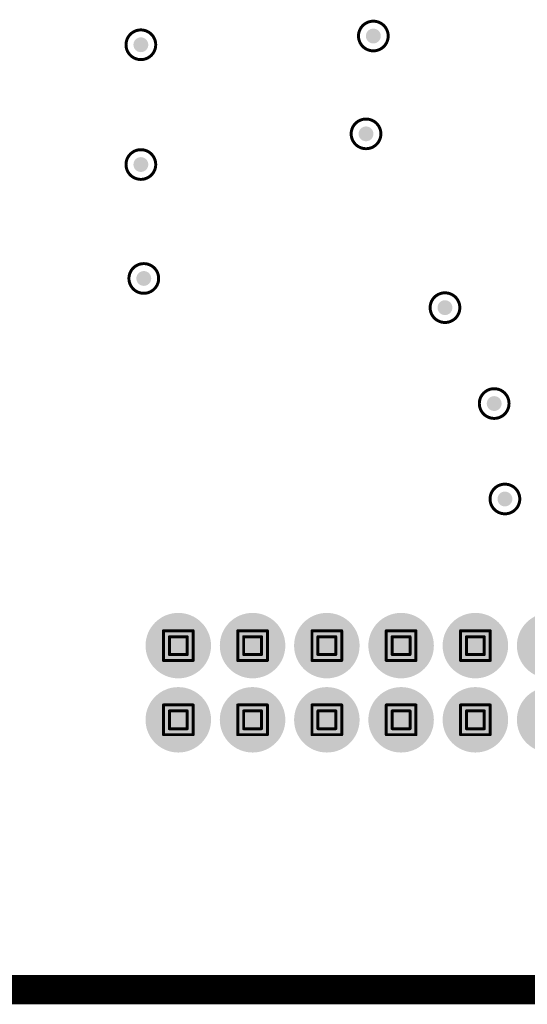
# Model space of a CAD drawing. Header units: inches. Extents: x -11.9 to 0, y -4.1 to 7.1.
# Tile 26 of 54: x -5.697 to -5.355, y 1.959 to 2.622. Entities that reach past the tile are written whole.
import ezdxf

# ---------------------------------------------------------------- set-up
doc = ezdxf.new("R2010")
doc.units = ezdxf.units.IN
doc.header["$MEASUREMENT"] = 0
for name, color, linetype in [('DrillDrawing', 1, 'Continuous'), ('Mechanical1', 6, 'Continuous'), ('MultiLayer', 9, 'Continuous'), ('PadHoleLayer', 156, 'Continuous'), ('ViaHoleLayer', 16, 'Continuous')]:
    doc.layers.add(name, color=color, linetype=linetype)

# ---------------------------------------------------------------- blocks, each defined once
blk = doc.blocks.new('FP_SHF_112_01_L_D_TH_HDR24_MFG_437')
at = {"layer": 'MultiLayer'}
h = blk.add_hatch(color=9, dxfattribs=at)
edge = h.paths.add_edge_path()
edge.add_arc((-0.275, 0.01496), 0.02205, 0, 360)
h = blk.add_hatch(color=9, dxfattribs=at)
edge = h.paths.add_edge_path()
edge.add_arc((-0.225, 0.01496), 0.02205, 0, 360)
h = blk.add_hatch(color=9, dxfattribs=at)
edge = h.paths.add_edge_path()
edge.add_arc((-0.175, 0.01496), 0.02205, 0, 360)
h = blk.add_hatch(color=9, dxfattribs=at)
edge = h.paths.add_edge_path()
edge.add_arc((-0.125, 0.01496), 0.02205, 0, 360)
h = blk.add_hatch(color=9, dxfattribs=at)
edge = h.paths.add_edge_path()
edge.add_arc((-0.075, 0.01496), 0.02205, 0, 360)
h = blk.add_hatch(color=9, dxfattribs=at)
edge = h.paths.add_edge_path()
edge.add_arc((-0.025, 0.01496), 0.02205, 0, 360)
h = blk.add_hatch(color=9, dxfattribs=at)
edge = h.paths.add_edge_path()
edge.add_arc((0.025, 0.01496), 0.02205, 0, 360)
h = blk.add_hatch(color=9, dxfattribs=at)
edge = h.paths.add_edge_path()
edge.add_arc((0.075, 0.01496), 0.02205, 0, 360)
h = blk.add_hatch(color=9, dxfattribs=at)
edge = h.paths.add_edge_path()
edge.add_arc((0.125, 0.01496), 0.02205, 0, 360)
h = blk.add_hatch(color=9, dxfattribs=at)
edge = h.paths.add_edge_path()
edge.add_arc((0.175, 0.01496), 0.02205, 0, 360)
h = blk.add_hatch(color=9, dxfattribs=at)
edge = h.paths.add_edge_path()
edge.add_arc((0.225, 0.01496), 0.02205, 0, 360)
h = blk.add_hatch(color=9, dxfattribs=at)
edge = h.paths.add_edge_path()
edge.add_arc((0.275, 0.01496), 0.02205, 0, 360)
h = blk.add_hatch(color=9, dxfattribs=at)
edge = h.paths.add_edge_path()
edge.add_arc((-0.29506, -0.01498), 0.00198, 90, 180)
edge.add_line((-0.29705, -0.01498), (-0.29705, -0.0551))
edge.add_arc((-0.29506, -0.0551), 0.00198, 180, 270)
edge.add_line((-0.29506, -0.05709), (-0.25494, -0.05709))
edge.add_arc((-0.25494, -0.0551), 0.00198, 270, 360)
edge.add_line((-0.25295, -0.0551), (-0.25295, -0.01498))
edge.add_arc((-0.25494, -0.01498), 0.00198, 0, 90)
edge.add_line((-0.25494, -0.01299), (-0.29506, -0.01299))
h = blk.add_hatch(color=9, dxfattribs=at)
edge = h.paths.add_edge_path()
edge.add_arc((-0.225, -0.03504), 0.02205, 0, 360)
h = blk.add_hatch(color=9, dxfattribs=at)
edge = h.paths.add_edge_path()
edge.add_arc((-0.175, -0.03504), 0.02205, 0, 360)
h = blk.add_hatch(color=9, dxfattribs=at)
edge = h.paths.add_edge_path()
edge.add_arc((-0.125, -0.03504), 0.02205, 0, 360)
h = blk.add_hatch(color=9, dxfattribs=at)
edge = h.paths.add_edge_path()
edge.add_arc((-0.075, -0.03504), 0.02205, 0, 360)
h = blk.add_hatch(color=9, dxfattribs=at)
edge = h.paths.add_edge_path()
edge.add_arc((-0.025, -0.03504), 0.02205, 0, 360)
h = blk.add_hatch(color=9, dxfattribs=at)
edge = h.paths.add_edge_path()
edge.add_arc((0.025, -0.03504), 0.02205, 0, 360)
h = blk.add_hatch(color=9, dxfattribs=at)
edge = h.paths.add_edge_path()
edge.add_arc((0.075, -0.03504), 0.02205, 0, 360)
h = blk.add_hatch(color=9, dxfattribs=at)
edge = h.paths.add_edge_path()
edge.add_arc((0.125, -0.03504), 0.02205, 0, 360)
h = blk.add_hatch(color=9, dxfattribs=at)
edge = h.paths.add_edge_path()
edge.add_arc((0.175, -0.03504), 0.02205, 0, 360)
h = blk.add_hatch(color=9, dxfattribs=at)
edge = h.paths.add_edge_path()
edge.add_arc((0.225, -0.03504), 0.02205, 0, 360)
h = blk.add_hatch(color=9, dxfattribs=at)
edge = h.paths.add_edge_path()
edge.add_arc((0.275, -0.03504), 0.02205, 0, 360)
at = {"layer": 'PadHoleLayer'}
h = blk.add_hatch(color=156, dxfattribs=at)
edge = h.paths.add_edge_path()
edge.add_arc((-0.275, 0.01496), 0.01457, 0, 360)
h = blk.add_hatch(color=156, dxfattribs=at)
edge = h.paths.add_edge_path()
edge.add_arc((-0.225, 0.01496), 0.01457, 0, 360)
h = blk.add_hatch(color=156, dxfattribs=at)
edge = h.paths.add_edge_path()
edge.add_arc((-0.175, 0.01496), 0.01457, 0, 360)
h = blk.add_hatch(color=156, dxfattribs=at)
edge = h.paths.add_edge_path()
edge.add_arc((-0.125, 0.01496), 0.01457, 0, 360)
h = blk.add_hatch(color=156, dxfattribs=at)
edge = h.paths.add_edge_path()
edge.add_arc((-0.075, 0.01496), 0.01457, 0, 360)
h = blk.add_hatch(color=156, dxfattribs=at)
edge = h.paths.add_edge_path()
edge.add_arc((-0.025, 0.01496), 0.01457, 0, 360)
h = blk.add_hatch(color=156, dxfattribs=at)
edge = h.paths.add_edge_path()
edge.add_arc((0.025, 0.01496), 0.01457, 0, 360)
h = blk.add_hatch(color=156, dxfattribs=at)
edge = h.paths.add_edge_path()
edge.add_arc((0.075, 0.01496), 0.01457, 0, 360)
h = blk.add_hatch(color=156, dxfattribs=at)
edge = h.paths.add_edge_path()
edge.add_arc((0.125, 0.01496), 0.01457, 0, 360)
h = blk.add_hatch(color=156, dxfattribs=at)
edge = h.paths.add_edge_path()
edge.add_arc((0.175, 0.01496), 0.01457, 0, 360)
h = blk.add_hatch(color=156, dxfattribs=at)
edge = h.paths.add_edge_path()
edge.add_arc((0.225, 0.01496), 0.01457, 0, 360)
h = blk.add_hatch(color=156, dxfattribs=at)
edge = h.paths.add_edge_path()
edge.add_arc((0.275, 0.01496), 0.01457, 0, 360)
h = blk.add_hatch(color=156, dxfattribs=at)
edge = h.paths.add_edge_path()
edge.add_arc((-0.275, -0.03504), 0.01457, 0, 360)
h = blk.add_hatch(color=156, dxfattribs=at)
edge = h.paths.add_edge_path()
edge.add_arc((-0.225, -0.03504), 0.01457, 0, 360)
h = blk.add_hatch(color=156, dxfattribs=at)
edge = h.paths.add_edge_path()
edge.add_arc((-0.175, -0.03504), 0.01457, 0, 360)
h = blk.add_hatch(color=156, dxfattribs=at)
edge = h.paths.add_edge_path()
edge.add_arc((-0.125, -0.03504), 0.01457, 0, 360)
h = blk.add_hatch(color=156, dxfattribs=at)
edge = h.paths.add_edge_path()
edge.add_arc((-0.075, -0.03504), 0.01457, 0, 360)
h = blk.add_hatch(color=156, dxfattribs=at)
edge = h.paths.add_edge_path()
edge.add_arc((-0.025, -0.03504), 0.01457, 0, 360)
h = blk.add_hatch(color=156, dxfattribs=at)
edge = h.paths.add_edge_path()
edge.add_arc((0.025, -0.03504), 0.01457, 0, 360)
h = blk.add_hatch(color=156, dxfattribs=at)
edge = h.paths.add_edge_path()
edge.add_arc((0.075, -0.03504), 0.01457, 0, 360)
h = blk.add_hatch(color=156, dxfattribs=at)
edge = h.paths.add_edge_path()
edge.add_arc((0.125, -0.03504), 0.01457, 0, 360)
h = blk.add_hatch(color=156, dxfattribs=at)
edge = h.paths.add_edge_path()
edge.add_arc((0.175, -0.03504), 0.01457, 0, 360)
h = blk.add_hatch(color=156, dxfattribs=at)
edge = h.paths.add_edge_path()
edge.add_arc((0.225, -0.03504), 0.01457, 0, 360)
h = blk.add_hatch(color=156, dxfattribs=at)
edge = h.paths.add_edge_path()
edge.add_arc((0.275, -0.03504), 0.01457, 0, 360)

msp = doc.modelspace()

# ---------------------------------------------------------------- hatches: boundary and pattern name
at = {"layer": 'ViaHoleLayer'}
h = msp.add_hatch(color=16, dxfattribs=at)
edge = h.paths.add_edge_path()
edge.add_arc((-5.45866, 2.61122), 0.005, 0, 360)
h = msp.add_hatch(color=16, dxfattribs=at)
edge = h.paths.add_edge_path()
edge.add_arc((-5.61516, 2.60532), 0.005, 0, 360)
h = msp.add_hatch(color=16, dxfattribs=at)
edge = h.paths.add_edge_path()
edge.add_arc((-5.46358, 2.54528), 0.005, 0, 360)
h = msp.add_hatch(color=16, dxfattribs=at)
edge = h.paths.add_edge_path()
edge.add_arc((-5.61516, 2.52461), 0.005, 0, 360)
h = msp.add_hatch(color=16, dxfattribs=at)
edge = h.paths.add_edge_path()
edge.add_arc((-5.61319, 2.44783), 0.005, 0, 360)
h = msp.add_hatch(color=16, dxfattribs=at)
edge = h.paths.add_edge_path()
edge.add_arc((-5.41043, 2.42815), 0.005, 0, 360)
h = msp.add_hatch(color=16, dxfattribs=at)
edge = h.paths.add_edge_path()
edge.add_arc((-5.37731, 2.36353), 0.005, 0, 360)
h = msp.add_hatch(color=16, dxfattribs=at)
edge = h.paths.add_edge_path()
edge.add_arc((-5.37008, 2.29921), 0.005, 0, 360)

# ---------------------------------------------------------------- linework, layer by layer
at = {"layer": 'DrillDrawing'}
for points, const_width in [([(-5.44866, 2.61122, 1), (-5.46866, 2.61122, 1)], 0.002), ([(-5.60516, 2.60532, 1), (-5.62516, 2.60532, 1)], 0.002), ([(-5.46916, 2.61122, 1), (-5.46816, 2.61122, 1)], 0.001), ([(-5.44916, 2.61122, 1), (-5.44816, 2.61122, 1)], 0.001), ([(-5.62566, 2.60532, 1), (-5.62466, 2.60532, 1)], 0.001), ([(-5.60566, 2.60532, 1), (-5.60466, 2.60532, 1)], 0.001), ([(-5.45358, 2.54528, 1), (-5.47358, 2.54528, 1)], 0.002), ([(-5.47408, 2.54528, 1), (-5.47308, 2.54528, 1)], 0.001), ([(-5.45408, 2.54528, 1), (-5.45308, 2.54528, 1)], 0.001), ([(-5.60516, 2.52461, 1), (-5.62516, 2.52461, 1)], 0.002), ([(-5.62566, 2.52461, 1), (-5.62466, 2.52461, 1)], 0.001), ([(-5.60566, 2.52461, 1), (-5.60466, 2.52461, 1)], 0.001), ([(-5.60319, 2.44783, 1), (-5.62319, 2.44783, 1)], 0.002), ([(-5.62369, 2.44783, 1), (-5.62269, 2.44783, 1)], 0.001), ([(-5.60369, 2.44783, 1), (-5.60269, 2.44783, 1)], 0.001), ([(-5.40043, 2.42815, 1), (-5.42043, 2.42815, 1)], 0.002), ([(-5.42093, 2.42815, 1), (-5.41993, 2.42815, 1)], 0.001), ([(-5.40093, 2.42815, 1), (-5.39993, 2.42815, 1)], 0.001), ([(-5.36731, 2.36353, 1), (-5.38731, 2.36353, 1)], 0.002), ([(-5.38781, 2.36353, 1), (-5.38681, 2.36353, 1)], 0.001), ([(-5.36781, 2.36353, 1), (-5.36681, 2.36353, 1)], 0.001), ([(-5.36008, 2.29921, 1), (-5.38008, 2.29921, 1)], 0.002), ([(-5.38058, 2.29921, 1), (-5.37958, 2.29921, 1)], 0.001), ([(-5.36058, 2.29921, 1), (-5.35958, 2.29921, 1)], 0.001), ([(-5.60046, 2.21039, 1), (-5.59946, 2.21039, 1)], 0.001), ([(-5.60046, 2.21039, 1), (-5.59946, 2.21039, 1)], 0.001), ([(-5.58046, 2.21039, 1), (-5.57946, 2.21039, 1)], 0.001), ([(-5.58046, 2.21039, 1), (-5.57946, 2.21039, 1)], 0.001), ([(-5.55046, 2.21039, 1), (-5.54946, 2.21039, 1)], 0.001), ([(-5.55046, 2.21039, 1), (-5.54946, 2.21039, 1)], 0.001), ([(-5.53046, 2.21039, 1), (-5.52946, 2.21039, 1)], 0.001), ([(-5.53046, 2.21039, 1), (-5.52946, 2.21039, 1)], 0.001), ([(-5.50046, 2.21039, 1), (-5.49946, 2.21039, 1)], 0.001), ([(-5.50046, 2.21039, 1), (-5.49946, 2.21039, 1)], 0.001), ([(-5.48046, 2.21039, 1), (-5.47946, 2.21039, 1)], 0.001), ([(-5.48046, 2.21039, 1), (-5.47946, 2.21039, 1)], 0.001), ([(-5.45046, 2.21039, 1), (-5.44946, 2.21039, 1)], 0.001), ([(-5.45046, 2.21039, 1), (-5.44946, 2.21039, 1)], 0.001), ([(-5.43046, 2.21039, 1), (-5.42946, 2.21039, 1)], 0.001), ([(-5.43046, 2.21039, 1), (-5.42946, 2.21039, 1)], 0.001), ([(-5.40046, 2.21039, 1), (-5.39946, 2.21039, 1)], 0.001), ([(-5.40046, 2.21039, 1), (-5.39946, 2.21039, 1)], 0.001), ([(-5.38046, 2.21039, 1), (-5.37946, 2.21039, 1)], 0.001), ([(-5.38046, 2.21039, 1), (-5.37946, 2.21039, 1)], 0.001), ([(-5.59646, 2.20639, 1), (-5.59546, 2.20639, 1)], 0.001), ([(-5.59646, 2.20639, 1), (-5.59546, 2.20639, 1)], 0.001), ([(-5.58446, 2.20639, 1), (-5.58346, 2.20639, 1)], 0.001), ([(-5.58446, 2.20639, 1), (-5.58346, 2.20639, 1)], 0.001), ([(-5.54646, 2.20639, 1), (-5.54546, 2.20639, 1)], 0.001), ([(-5.54646, 2.20639, 1), (-5.54546, 2.20639, 1)], 0.001), ([(-5.53446, 2.20639, 1), (-5.53346, 2.20639, 1)], 0.001), ([(-5.53446, 2.20639, 1), (-5.53346, 2.20639, 1)], 0.001), ([(-5.49646, 2.20639, 1), (-5.49546, 2.20639, 1)], 0.001), ([(-5.49646, 2.20639, 1), (-5.49546, 2.20639, 1)], 0.001), ([(-5.48446, 2.20639, 1), (-5.48346, 2.20639, 1)], 0.001), ([(-5.48446, 2.20639, 1), (-5.48346, 2.20639, 1)], 0.001), ([(-5.44646, 2.20639, 1), (-5.44546, 2.20639, 1)], 0.001), ([(-5.44646, 2.20639, 1), (-5.44546, 2.20639, 1)], 0.001), ([(-5.43446, 2.20639, 1), (-5.43346, 2.20639, 1)], 0.001), ([(-5.43446, 2.20639, 1), (-5.43346, 2.20639, 1)], 0.001), ([(-5.39646, 2.20639, 1), (-5.39546, 2.20639, 1)], 0.001), ([(-5.39646, 2.20639, 1), (-5.39546, 2.20639, 1)], 0.001), ([(-5.38446, 2.20639, 1), (-5.38346, 2.20639, 1)], 0.001), ([(-5.38446, 2.20639, 1), (-5.38346, 2.20639, 1)], 0.001), ([(-5.60046, 2.19039, 1), (-5.59946, 2.19039, 1)], 0.001), ([(-5.60046, 2.19039, 1), (-5.59946, 2.19039, 1)], 0.001), ([(-5.59646, 2.19439, 1), (-5.59546, 2.19439, 1)], 0.001), ([(-5.59646, 2.19439, 1), (-5.59546, 2.19439, 1)], 0.001), ([(-5.58446, 2.19439, 1), (-5.58346, 2.19439, 1)], 0.001), ([(-5.58446, 2.19439, 1), (-5.58346, 2.19439, 1)], 0.001), ([(-5.58046, 2.19039, 1), (-5.57946, 2.19039, 1)], 0.001), ([(-5.58046, 2.19039, 1), (-5.57946, 2.19039, 1)], 0.001), ([(-5.55046, 2.19039, 1), (-5.54946, 2.19039, 1)], 0.001), ([(-5.55046, 2.19039, 1), (-5.54946, 2.19039, 1)], 0.001), ([(-5.54646, 2.19439, 1), (-5.54546, 2.19439, 1)], 0.001), ([(-5.54646, 2.19439, 1), (-5.54546, 2.19439, 1)], 0.001), ([(-5.53446, 2.19439, 1), (-5.53346, 2.19439, 1)], 0.001), ([(-5.53446, 2.19439, 1), (-5.53346, 2.19439, 1)], 0.001), ([(-5.53046, 2.19039, 1), (-5.52946, 2.19039, 1)], 0.001), ([(-5.53046, 2.19039, 1), (-5.52946, 2.19039, 1)], 0.001), ([(-5.50046, 2.19039, 1), (-5.49946, 2.19039, 1)], 0.001), ([(-5.50046, 2.19039, 1), (-5.49946, 2.19039, 1)], 0.001), ([(-5.49646, 2.19439, 1), (-5.49546, 2.19439, 1)], 0.001), ([(-5.49646, 2.19439, 1), (-5.49546, 2.19439, 1)], 0.001), ([(-5.48446, 2.19439, 1), (-5.48346, 2.19439, 1)], 0.001), ([(-5.48446, 2.19439, 1), (-5.48346, 2.19439, 1)], 0.001), ([(-5.48046, 2.19039, 1), (-5.47946, 2.19039, 1)], 0.001), ([(-5.48046, 2.19039, 1), (-5.47946, 2.19039, 1)], 0.001), ([(-5.45046, 2.19039, 1), (-5.44946, 2.19039, 1)], 0.001), ([(-5.45046, 2.19039, 1), (-5.44946, 2.19039, 1)], 0.001), ([(-5.44646, 2.19439, 1), (-5.44546, 2.19439, 1)], 0.001), ([(-5.44646, 2.19439, 1), (-5.44546, 2.19439, 1)], 0.001), ([(-5.43446, 2.19439, 1), (-5.43346, 2.19439, 1)], 0.001), ([(-5.43446, 2.19439, 1), (-5.43346, 2.19439, 1)], 0.001), ([(-5.43046, 2.19039, 1), (-5.42946, 2.19039, 1)], 0.001), ([(-5.43046, 2.19039, 1), (-5.42946, 2.19039, 1)], 0.001), ([(-5.40046, 2.19039, 1), (-5.39946, 2.19039, 1)], 0.001), ([(-5.40046, 2.19039, 1), (-5.39946, 2.19039, 1)], 0.001), ([(-5.39646, 2.19439, 1), (-5.39546, 2.19439, 1)], 0.001), ([(-5.39646, 2.19439, 1), (-5.39546, 2.19439, 1)], 0.001), ([(-5.38446, 2.19439, 1), (-5.38346, 2.19439, 1)], 0.001), ([(-5.38446, 2.19439, 1), (-5.38346, 2.19439, 1)], 0.001), ([(-5.38046, 2.19039, 1), (-5.37946, 2.19039, 1)], 0.001), ([(-5.38046, 2.19039, 1), (-5.37946, 2.19039, 1)], 0.001), ([(-5.60046, 2.16039, 1), (-5.59946, 2.16039, 1)], 0.001), ([(-5.60046, 2.16039, 1), (-5.59946, 2.16039, 1)], 0.001), ([(-5.59646, 2.15639, 1), (-5.59546, 2.15639, 1)], 0.001), ([(-5.59646, 2.15639, 1), (-5.59546, 2.15639, 1)], 0.001), ([(-5.58446, 2.15639, 1), (-5.58346, 2.15639, 1)], 0.001), ([(-5.58446, 2.15639, 1), (-5.58346, 2.15639, 1)], 0.001), ([(-5.58046, 2.16039, 1), (-5.57946, 2.16039, 1)], 0.001), ([(-5.58046, 2.16039, 1), (-5.57946, 2.16039, 1)], 0.001), ([(-5.55046, 2.16039, 1), (-5.54946, 2.16039, 1)], 0.001), ([(-5.55046, 2.16039, 1), (-5.54946, 2.16039, 1)], 0.001), ([(-5.54646, 2.15639, 1), (-5.54546, 2.15639, 1)], 0.001), ([(-5.54646, 2.15639, 1), (-5.54546, 2.15639, 1)], 0.001), ([(-5.53446, 2.15639, 1), (-5.53346, 2.15639, 1)], 0.001), ([(-5.53446, 2.15639, 1), (-5.53346, 2.15639, 1)], 0.001), ([(-5.53046, 2.16039, 1), (-5.52946, 2.16039, 1)], 0.001), ([(-5.53046, 2.16039, 1), (-5.52946, 2.16039, 1)], 0.001), ([(-5.50046, 2.16039, 1), (-5.49946, 2.16039, 1)], 0.001), ([(-5.50046, 2.16039, 1), (-5.49946, 2.16039, 1)], 0.001), ([(-5.49646, 2.15639, 1), (-5.49546, 2.15639, 1)], 0.001), ([(-5.49646, 2.15639, 1), (-5.49546, 2.15639, 1)], 0.001), ([(-5.48446, 2.15639, 1), (-5.48346, 2.15639, 1)], 0.001), ([(-5.48446, 2.15639, 1), (-5.48346, 2.15639, 1)], 0.001), ([(-5.48046, 2.16039, 1), (-5.47946, 2.16039, 1)], 0.001), ([(-5.48046, 2.16039, 1), (-5.47946, 2.16039, 1)], 0.001), ([(-5.45046, 2.16039, 1), (-5.44946, 2.16039, 1)], 0.001), ([(-5.45046, 2.16039, 1), (-5.44946, 2.16039, 1)], 0.001), ([(-5.44646, 2.15639, 1), (-5.44546, 2.15639, 1)], 0.001), ([(-5.44646, 2.15639, 1), (-5.44546, 2.15639, 1)], 0.001), ([(-5.43446, 2.15639, 1), (-5.43346, 2.15639, 1)], 0.001), ([(-5.43446, 2.15639, 1), (-5.43346, 2.15639, 1)], 0.001), ([(-5.43046, 2.16039, 1), (-5.42946, 2.16039, 1)], 0.001), ([(-5.43046, 2.16039, 1), (-5.42946, 2.16039, 1)], 0.001), ([(-5.40046, 2.16039, 1), (-5.39946, 2.16039, 1)], 0.001), ([(-5.40046, 2.16039, 1), (-5.39946, 2.16039, 1)], 0.001), ([(-5.39646, 2.15639, 1), (-5.39546, 2.15639, 1)], 0.001), ([(-5.39646, 2.15639, 1), (-5.39546, 2.15639, 1)], 0.001), ([(-5.38446, 2.15639, 1), (-5.38346, 2.15639, 1)], 0.001), ([(-5.38446, 2.15639, 1), (-5.38346, 2.15639, 1)], 0.001), ([(-5.38046, 2.16039, 1), (-5.37946, 2.16039, 1)], 0.001), ([(-5.38046, 2.16039, 1), (-5.37946, 2.16039, 1)], 0.001), ([(-5.59646, 2.14439, 1), (-5.59546, 2.14439, 1)], 0.001), ([(-5.59646, 2.14439, 1), (-5.59546, 2.14439, 1)], 0.001), ([(-5.58446, 2.14439, 1), (-5.58346, 2.14439, 1)], 0.001), ([(-5.58446, 2.14439, 1), (-5.58346, 2.14439, 1)], 0.001), ([(-5.54646, 2.14439, 1), (-5.54546, 2.14439, 1)], 0.001), ([(-5.54646, 2.14439, 1), (-5.54546, 2.14439, 1)], 0.001), ([(-5.53446, 2.14439, 1), (-5.53346, 2.14439, 1)], 0.001), ([(-5.53446, 2.14439, 1), (-5.53346, 2.14439, 1)], 0.001), ([(-5.49646, 2.14439, 1), (-5.49546, 2.14439, 1)], 0.001), ([(-5.49646, 2.14439, 1), (-5.49546, 2.14439, 1)], 0.001), ([(-5.48446, 2.14439, 1), (-5.48346, 2.14439, 1)], 0.001), ([(-5.48446, 2.14439, 1), (-5.48346, 2.14439, 1)], 0.001), ([(-5.44646, 2.14439, 1), (-5.44546, 2.14439, 1)], 0.001), ([(-5.44646, 2.14439, 1), (-5.44546, 2.14439, 1)], 0.001), ([(-5.43446, 2.14439, 1), (-5.43346, 2.14439, 1)], 0.001), ([(-5.43446, 2.14439, 1), (-5.43346, 2.14439, 1)], 0.001), ([(-5.39646, 2.14439, 1), (-5.39546, 2.14439, 1)], 0.001), ([(-5.39646, 2.14439, 1), (-5.39546, 2.14439, 1)], 0.001), ([(-5.38446, 2.14439, 1), (-5.38346, 2.14439, 1)], 0.001), ([(-5.38446, 2.14439, 1), (-5.38346, 2.14439, 1)], 0.001), ([(-5.60046, 2.14039, 1), (-5.59946, 2.14039, 1)], 0.001), ([(-5.60046, 2.14039, 1), (-5.59946, 2.14039, 1)], 0.001), ([(-5.58046, 2.14039, 1), (-5.57946, 2.14039, 1)], 0.001), ([(-5.58046, 2.14039, 1), (-5.57946, 2.14039, 1)], 0.001), ([(-5.55046, 2.14039, 1), (-5.54946, 2.14039, 1)], 0.001), ([(-5.55046, 2.14039, 1), (-5.54946, 2.14039, 1)], 0.001), ([(-5.53046, 2.14039, 1), (-5.52946, 2.14039, 1)], 0.001), ([(-5.53046, 2.14039, 1), (-5.52946, 2.14039, 1)], 0.001), ([(-5.50046, 2.14039, 1), (-5.49946, 2.14039, 1)], 0.001), ([(-5.50046, 2.14039, 1), (-5.49946, 2.14039, 1)], 0.001), ([(-5.48046, 2.14039, 1), (-5.47946, 2.14039, 1)], 0.001), ([(-5.48046, 2.14039, 1), (-5.47946, 2.14039, 1)], 0.001), ([(-5.45046, 2.14039, 1), (-5.44946, 2.14039, 1)], 0.001), ([(-5.45046, 2.14039, 1), (-5.44946, 2.14039, 1)], 0.001), ([(-5.43046, 2.14039, 1), (-5.42946, 2.14039, 1)], 0.001), ([(-5.43046, 2.14039, 1), (-5.42946, 2.14039, 1)], 0.001), ([(-5.40046, 2.14039, 1), (-5.39946, 2.14039, 1)], 0.001), ([(-5.40046, 2.14039, 1), (-5.39946, 2.14039, 1)], 0.001), ([(-5.38046, 2.14039, 1), (-5.37946, 2.14039, 1)], 0.001), ([(-5.38046, 2.14039, 1), (-5.37946, 2.14039, 1)], 0.001)]:
    msp.add_lwpolyline(points, format="xyb", close=True, dxfattribs=dict(at, const_width=const_width))
at = {"layer": 'DrillDrawing', "const_width": 0.002}
for points in [[(-5.59996, 2.21039), (-5.57996, 2.21039)], [(-5.59996, 2.19039), (-5.59996, 2.21039)], [(-5.57996, 2.19039), (-5.57996, 2.21039)], [(-5.54996, 2.21039), (-5.52996, 2.21039)], [(-5.54996, 2.19039), (-5.54996, 2.21039)], [(-5.52996, 2.19039), (-5.52996, 2.21039)], [(-5.49996, 2.21039), (-5.47996, 2.21039)], [(-5.49996, 2.19039), (-5.49996, 2.21039)], [(-5.47996, 2.19039), (-5.47996, 2.21039)], [(-5.44996, 2.21039), (-5.42996, 2.21039)], [(-5.44996, 2.19039), (-5.44996, 2.21039)], [(-5.42996, 2.19039), (-5.42996, 2.21039)], [(-5.39996, 2.21039), (-5.37996, 2.21039)], [(-5.39996, 2.19039), (-5.39996, 2.21039)], [(-5.37996, 2.19039), (-5.37996, 2.21039)], [(-5.59596, 2.20639), (-5.58396, 2.20639)], [(-5.59596, 2.19439), (-5.59596, 2.20639)], [(-5.58396, 2.19439), (-5.58396, 2.20639)], [(-5.54596, 2.20639), (-5.53396, 2.20639)], [(-5.54596, 2.19439), (-5.54596, 2.20639)], [(-5.53396, 2.19439), (-5.53396, 2.20639)], [(-5.49596, 2.20639), (-5.48396, 2.20639)], [(-5.49596, 2.19439), (-5.49596, 2.20639)], [(-5.48396, 2.19439), (-5.48396, 2.20639)], [(-5.44596, 2.20639), (-5.43396, 2.20639)], [(-5.44596, 2.19439), (-5.44596, 2.20639)], [(-5.43396, 2.19439), (-5.43396, 2.20639)], [(-5.39596, 2.20639), (-5.38396, 2.20639)], [(-5.39596, 2.19439), (-5.39596, 2.20639)], [(-5.38396, 2.19439), (-5.38396, 2.20639)], [(-5.59996, 2.19039), (-5.57996, 2.19039)], [(-5.59596, 2.19439), (-5.58396, 2.19439)], [(-5.54996, 2.19039), (-5.52996, 2.19039)], [(-5.54596, 2.19439), (-5.53396, 2.19439)], [(-5.49996, 2.19039), (-5.47996, 2.19039)], [(-5.49596, 2.19439), (-5.48396, 2.19439)], [(-5.44996, 2.19039), (-5.42996, 2.19039)], [(-5.44596, 2.19439), (-5.43396, 2.19439)], [(-5.39996, 2.19039), (-5.37996, 2.19039)], [(-5.39596, 2.19439), (-5.38396, 2.19439)], [(-5.59996, 2.16039), (-5.57996, 2.16039)], [(-5.59996, 2.14039), (-5.59996, 2.16039)], [(-5.59596, 2.15639), (-5.58396, 2.15639)], [(-5.59596, 2.14439), (-5.59596, 2.15639)], [(-5.58396, 2.14439), (-5.58396, 2.15639)], [(-5.57996, 2.14039), (-5.57996, 2.16039)], [(-5.54996, 2.16039), (-5.52996, 2.16039)], [(-5.54996, 2.14039), (-5.54996, 2.16039)], [(-5.54596, 2.15639), (-5.53396, 2.15639)], [(-5.54596, 2.14439), (-5.54596, 2.15639)], [(-5.53396, 2.14439), (-5.53396, 2.15639)], [(-5.52996, 2.14039), (-5.52996, 2.16039)], [(-5.49996, 2.16039), (-5.47996, 2.16039)], [(-5.49996, 2.14039), (-5.49996, 2.16039)], [(-5.49596, 2.15639), (-5.48396, 2.15639)], [(-5.49596, 2.14439), (-5.49596, 2.15639)], [(-5.48396, 2.14439), (-5.48396, 2.15639)], [(-5.47996, 2.14039), (-5.47996, 2.16039)], [(-5.44996, 2.16039), (-5.42996, 2.16039)], [(-5.44996, 2.14039), (-5.44996, 2.16039)], [(-5.44596, 2.15639), (-5.43396, 2.15639)], [(-5.44596, 2.14439), (-5.44596, 2.15639)], [(-5.43396, 2.14439), (-5.43396, 2.15639)], [(-5.42996, 2.14039), (-5.42996, 2.16039)], [(-5.39996, 2.16039), (-5.37996, 2.16039)], [(-5.39996, 2.14039), (-5.39996, 2.16039)], [(-5.39596, 2.15639), (-5.38396, 2.15639)], [(-5.39596, 2.14439), (-5.39596, 2.15639)], [(-5.38396, 2.14439), (-5.38396, 2.15639)], [(-5.37996, 2.14039), (-5.37996, 2.16039)], [(-5.59596, 2.14439), (-5.58396, 2.14439)], [(-5.54596, 2.14439), (-5.53396, 2.14439)], [(-5.49596, 2.14439), (-5.48396, 2.14439)], [(-5.44596, 2.14439), (-5.43396, 2.14439)], [(-5.39596, 2.14439), (-5.38396, 2.14439)], [(-5.59996, 2.14039), (-5.57996, 2.14039)], [(-5.54996, 2.14039), (-5.52996, 2.14039)], [(-5.49996, 2.14039), (-5.47996, 2.14039)], [(-5.44996, 2.14039), (-5.42996, 2.14039)], [(-5.39996, 2.14039), (-5.37996, 2.14039)]]:
    msp.add_lwpolyline(points, dxfattribs=at)
at = {"layer": 'Mechanical1', "const_width": 0.01969}
msp.add_lwpolyline([(-11.01575, 1.9685), (-4.12205, 1.9685)], dxfattribs=at)
msp.add_lwpolyline([(-11.01575, 1.9685), (-4.12205, 1.9685)], dxfattribs=at)
msp.add_lwpolyline([(-11.01575, 1.9685), (-4.12205, 1.9685)], dxfattribs=at)

# ---------------------------------------------------------------- block references
at = {"rotation": 180}
msp.add_blockref('FP_SHF_112_01_L_D_TH_HDR24_MFG_437', (-5.31496, 2.16535), dxfattribs=at)

doc.saveas('drawing.dxf')
